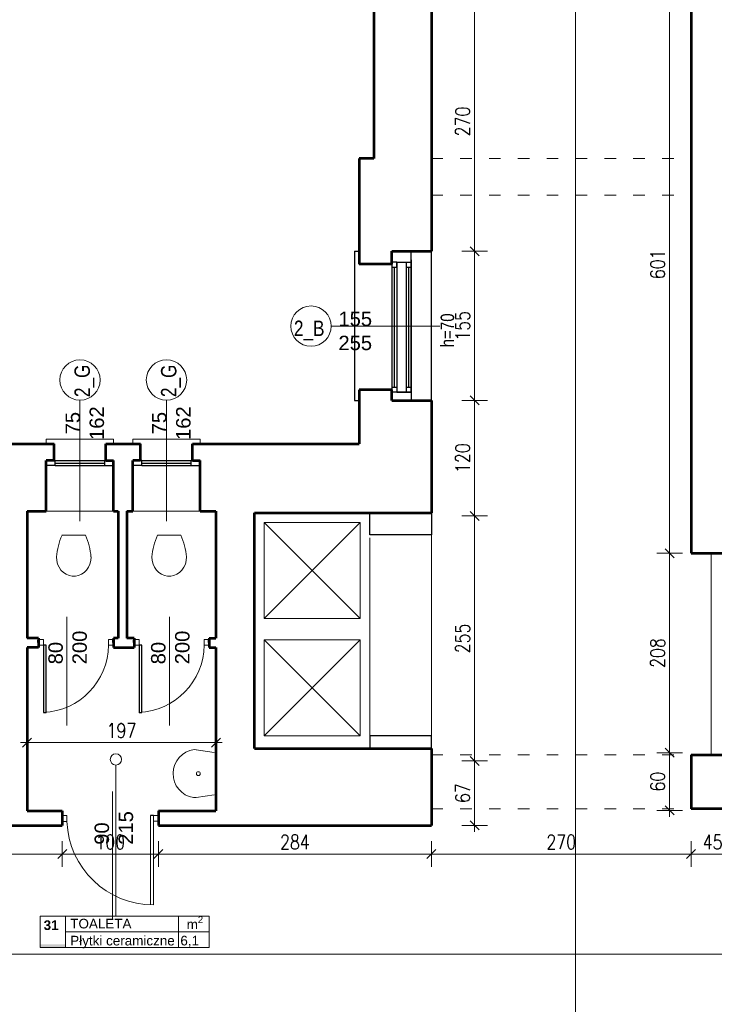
# Model space of a CAD drawing. Header units: millimetres. Extents: x 56977 to 67992, y 30187 to 42235.
# Tile 80 of 130: x 59255 to 59978, y 38817 to 39841. Entities that reach past the tile are written whole.
import ezdxf

# ---------------------------------------------------------------- set-up
doc = ezdxf.new("R2010")
doc.units = ezdxf.units.MM
doc.header["$MEASUREMENT"] = 0
doc.linetypes.add('ACAD_ISO03W100', pattern=[30, 12, -18])
doc.layers.get('0').update_dxf_attribs({"lineweight": 13})
doc.layers.get('DEFPOINTS').update_dxf_attribs({"lineweight": 13})
doc.layers.add('AI-OKNA', color=4, linetype='Continuous')
doc.layers.add('okna', color=8, linetype='Continuous')
for name, color, linetype, lineweight in [('AI-OPISY', 3, 'Continuous', 13), ('AI_MURY', 40, 'Continuous', 53), ('AI_WIDOK', 8, 'Continuous', 13), ('OPISY TABELKI', 30, 'Continuous', 13), ('Standard', 7, 'Continuous', 13), ('WODA', 7, 'Continuous', 13), ('wymiary', 8, 'Continuous', 13)]:
    doc.layers.add(name, color=color, linetype=linetype, lineweight=lineweight)
doc.styles.add('GENERATED_STYLE_2', font='txt.shx')
doc.styles.get("Standard").update_dxf_attribs({"font": 'txt.shx'})
doc.styles.add('Style-ROMANS', font='ROMANS.shx')
doc.styles.add('WYMIAROWY-08', font='ROMANS.shx', dxfattribs={"width": 0.8})
doc.dimstyles.new('DYBY', dxfattribs={"dimscale": 100, "dimtxt": 0.15, "dimasz": 0.05, "dimexe": 0.05, "dimexo": 0.1, "dimgap": 0.05, "dimtad": 1, "dimdec": 0, "dimdsep": 46, "dimlunit": 5, "dimtxsty": 'WYMIAROWY-08', "dimblk": 'M_STRZ', "dimcen": 0.1, "dimse1": 1, "dimse2": 1, "dimclrd": 7, "dimclre": 7, "dimclrt": 1, "dimadec": 0, "dimazin": 0, "dimtfac": 1, "dimtdec": 0, "dimtmove": 2, "dimatfit": 3, "dimldrblk": 'M_STRZ', "dimfxl": 0, "dimtolj": 1, "dimarcsym": 0})

# ---------------------------------------------------------------- blocks, each defined once
blk = doc.blocks.new('muszla04')
at = {"flags": 128}
for points in [[(17.9, 32.2), (17.9, 7.8)], [(40.7, 2), (44.4, 2.3), (48, 3.2), (51.3, 4.7), (54.3, 6.7), (56.8, 9.2), (58.7, 12), (60.1, 15.1), (60.8, 18.3), (60.8, 21.7), (60.1, 24.9), (58.7, 28), (56.8, 30.8), (54.3, 33.3), (51.3, 35.3), (48, 36.8), (44.4, 37.7), (40.7, 38)]]:
    blk.add_lwpolyline(points, dxfattribs=at)
for centre, start, end in [((45.8, -29.8), 94.3091, 114.2311), ((45.8, 69.8), 245.7689, 265.6909)]:
    blk.add_arc(centre, 67.9, start, end)
blk = doc.blocks.new('A$C062C27A1')
at = {"layer": 'WODA'}
for p, q in [((0, 0), (-2.8, 18.8)), ((44, 0), (46.8, 18.8))]:
    blk.add_line(p, q, dxfattribs=at)
at = {"layer": 'WODA', "flags": 128}
for points in [[(44, 0), (47.1, 20.7, 0.865936), (-3, 21.5)], [(-3, 21.5, 0.037015), (-2.8, 18.8)], [(24, 16.5, 1), (20, 16.5, 1), (24, 16.5)]]:
    blk.add_lwpolyline(points, format="xyb", dxfattribs=at)
at = {"layer": 'WODA'}
blk.add_circle((22, 16.5), 2, dxfattribs=at)
blk = doc.blocks.new('M_STRZ')
for p, q in [((0, 2.66), (0, 0)), ((-1.33, 0), (1.33, 0)), ((-0.94, -0.94), (0.94, 0.94)), ((0, 0), (0, -2.66))]:
    blk.add_line(p, q)
blk = doc.blocks.new('*U33')
at = {"layer": 'DEFPOINTS', "color": 0}
for p in [(59683.5, 39870.1), (59683.5, 39600.1), (59728.4, 39600.1)]:
    blk.add_point(p, dxfattribs=at)
at = {"layer": 'wymiary', "color": 7, "lineweight": -2}
blk.add_line((59728.4, 39865.1), (59728.4, 39605.1), dxfattribs=at)
at = {"layer": 'wymiary', "color": 7, "lineweight": -2, "xscale": 5, "yscale": 5, "zscale": 5}
for p, rotation in [((59728.4, 39870.1), 90), ((59728.4, 39600.1), 270)]:
    blk.add_blockref('M_STRZ', p, dxfattribs=dict(at, rotation=rotation))
at = {"layer": 'wymiary', "color": 1, "insert": (59715.9, 39735.1), "char_height": 15, "attachment_point": 5, "rotation": 90, "style": 'WYMIAROWY-08'}
blk.add_mtext('270', dxfattribs=at)
blk = doc.blocks.new('*D1566')
at = {"layer": 'DEFPOINTS'}
for p in [(59683.5, 39870.1), (59715.9, 39751.4), (59683.5, 39600.1), (59728.4, 39600.1)]:
    blk.add_point(p, dxfattribs=at)
at = {"layer": 'wymiary', "color": 7}
blk.add_blockref('*U33', (0, 0), dxfattribs=at)
blk = doc.blocks.new('*U34')
at = {"layer": 'DEFPOINTS', "color": 0}
for p in [(59683.5, 39600.1), (59683.5, 39445.1), (59728.4, 39445.1)]:
    blk.add_point(p, dxfattribs=at)
at = {"layer": 'wymiary', "color": 7, "lineweight": -2}
blk.add_line((59728.4, 39595.1), (59728.4, 39450.1), dxfattribs=at)
at = {"layer": 'wymiary', "color": 7, "lineweight": -2, "xscale": 5, "yscale": 5, "zscale": 5}
for p, rotation in [((59728.4, 39600.1), 90), ((59728.4, 39445.1), 270)]:
    blk.add_blockref('M_STRZ', p, dxfattribs=dict(at, rotation=rotation))
at = {"layer": 'wymiary', "color": 1, "insert": (59715.9, 39522.6), "char_height": 15, "attachment_point": 5, "rotation": 90, "style": 'WYMIAROWY-08'}
blk.add_mtext('155', dxfattribs=at)
blk = doc.blocks.new('*D1567')
at = {"layer": 'DEFPOINTS'}
for p in [(59683.5, 39600.1), (59715.9, 39538), (59683.5, 39445.1), (59728.4, 39445.1)]:
    blk.add_point(p, dxfattribs=at)
at = {"layer": 'wymiary', "color": 7}
blk.add_blockref('*U34', (0, 0), dxfattribs=at)
blk = doc.blocks.new('*U35')
at = {"layer": 'DEFPOINTS', "color": 0}
for p in [(59683.5, 39445.1), (59683.5, 39324.9), (59728.4, 39324.9)]:
    blk.add_point(p, dxfattribs=at)
at = {"layer": 'wymiary', "color": 7, "lineweight": -2}
blk.add_line((59728.4, 39440.1), (59728.4, 39329.9), dxfattribs=at)
at = {"layer": 'wymiary', "color": 7, "lineweight": -2, "xscale": 5, "yscale": 5, "zscale": 5}
for p, rotation in [((59728.4, 39445.1), 90), ((59728.4, 39324.9), 270)]:
    blk.add_blockref('M_STRZ', p, dxfattribs=dict(at, rotation=rotation))
at = {"layer": 'wymiary', "color": 1, "insert": (59715.9, 39385), "char_height": 15, "attachment_point": 5, "rotation": 90, "style": 'WYMIAROWY-08'}
blk.add_mtext('120', dxfattribs=at)
blk = doc.blocks.new('*D1568')
at = {"layer": 'DEFPOINTS'}
for p in [(59683.5, 39445.1), (59715.9, 39400.4), (59683.5, 39324.9), (59728.4, 39324.9)]:
    blk.add_point(p, dxfattribs=at)
at = {"layer": 'wymiary', "color": 7}
blk.add_blockref('*U35', (0, 0), dxfattribs=at)
blk = doc.blocks.new('*U36')
at = {"layer": 'DEFPOINTS', "color": 0}
for p in [(59683.5, 39324.9), (59683.5, 39070.1), (59728.4, 39070.1)]:
    blk.add_point(p, dxfattribs=at)
at = {"layer": 'wymiary', "color": 7, "lineweight": -2}
blk.add_line((59728.4, 39319.9), (59728.4, 39075.1), dxfattribs=at)
at = {"layer": 'wymiary', "color": 7, "lineweight": -2, "xscale": 5, "yscale": 5, "zscale": 5}
for p, rotation in [((59728.4, 39324.9), 90), ((59728.4, 39070.1), 270)]:
    blk.add_blockref('M_STRZ', p, dxfattribs=dict(at, rotation=rotation))
at = {"layer": 'wymiary', "color": 1, "insert": (59715.9, 39197.5), "char_height": 15, "attachment_point": 5, "rotation": 90, "style": 'WYMIAROWY-08'}
blk.add_mtext('255', dxfattribs=at)
blk = doc.blocks.new('*D1569')
at = {"layer": 'DEFPOINTS'}
for p in [(59683.5, 39324.9), (59715.9, 39213.8), (59683.5, 39070.1), (59728.4, 39070.1)]:
    blk.add_point(p, dxfattribs=at)
at = {"layer": 'wymiary', "color": 7}
blk.add_blockref('*U36', (0, 0), dxfattribs=at)
blk = doc.blocks.new('*U37')
at = {"layer": 'DEFPOINTS', "color": 0}
for p in [(59683.5, 39070.1), (59683.5, 39003.1), (59728.4, 39003.1)]:
    blk.add_point(p, dxfattribs=at)
at = {"layer": 'wymiary', "color": 7, "lineweight": -2}
blk.add_line((59728.4, 39065.1), (59728.4, 39008.1), dxfattribs=at)
at = {"layer": 'wymiary', "color": 7, "lineweight": -2, "xscale": 5, "yscale": 5, "zscale": 5}
for p, rotation in [((59728.4, 39070.1), 90), ((59728.4, 39003.1), 270)]:
    blk.add_blockref('M_STRZ', p, dxfattribs=dict(at, rotation=rotation))
at = {"layer": 'wymiary', "color": 1, "insert": (59715.9, 39036.6), "char_height": 15, "attachment_point": 5, "rotation": 90, "style": 'WYMIAROWY-08'}
blk.add_mtext('67', dxfattribs=at)
blk = doc.blocks.new('*D1570')
at = {"layer": 'DEFPOINTS'}
for p in [(59683.5, 39070.1), (59715.9, 39046.9), (59683.5, 39003.1), (59728.4, 39003.1)]:
    blk.add_point(p, dxfattribs=at)
at = {"layer": 'wymiary', "color": 7}
blk.add_blockref('*U37', (0, 0), dxfattribs=at)
blk = doc.blocks.new('*U80')
at = {"layer": 'DEFPOINTS', "color": 0}
for p in [(66309.5, 38869.1), (58601.5, 38743.1), (66309.5, 38743.1)]:
    blk.add_point(p, dxfattribs=at)
at = {"layer": 'wymiary', "color": 7, "lineweight": -2}
blk.add_line((58606.5, 38869.1), (66304.5, 38869.1), dxfattribs=at)
at = {"layer": 'wymiary', "color": 7, "lineweight": -2, "xscale": 5, "yscale": 5, "zscale": 5, "rotation": 180}
blk.add_blockref('M_STRZ', (58601.5, 38869.1), dxfattribs=at)
at = {"layer": 'wymiary', "color": 7, "lineweight": -2, "xscale": 5, "yscale": 5, "zscale": 5}
blk.add_blockref('M_STRZ', (66309.5, 38869.1), dxfattribs=at)
at = {"layer": 'wymiary', "color": 1, "insert": (62455.5, 38881.6), "char_height": 15, "attachment_point": 5, "style": 'WYMIAROWY-08'}
blk.add_mtext('7708', dxfattribs=at)
blk = doc.blocks.new('*D1613')
at = {"layer": 'DEFPOINTS'}
for p in [(62433.5, 38881.6), (66309.5, 38869.1), (58601.5, 38743.1), (66309.5, 38743.1)]:
    blk.add_point(p, dxfattribs=at)
at = {"layer": 'wymiary', "color": 7}
blk.add_blockref('*U80', (0, 0), dxfattribs=at)
blk = doc.blocks.new('*U198')
at = {"layer": 'DEFPOINTS', "color": 0}
for p in [(59683.5, 39003.1), (59953.5, 39003.1), (59953.5, 38973.2)]:
    blk.add_point(p, dxfattribs=at)
at = {"layer": 'wymiary', "color": 7, "lineweight": -2}
blk.add_line((59688.5, 38973.2), (59948.5, 38973.2), dxfattribs=at)
at = {"layer": 'wymiary', "color": 7, "lineweight": -2, "xscale": 5, "yscale": 5, "zscale": 5, "rotation": 180}
blk.add_blockref('M_STRZ', (59683.5, 38973.2), dxfattribs=at)
at = {"layer": 'wymiary', "color": 7, "lineweight": -2, "xscale": 5, "yscale": 5, "zscale": 5}
blk.add_blockref('M_STRZ', (59953.5, 38973.2), dxfattribs=at)
at = {"layer": 'wymiary', "color": 1, "insert": (59818.5, 38985.7), "char_height": 15, "attachment_point": 5, "style": 'WYMIAROWY-08'}
blk.add_mtext('270', dxfattribs=at)
blk = doc.blocks.new('*D1731')
at = {"layer": 'DEFPOINTS'}
for p in [(59683.5, 39003.1), (59953.5, 39003.1), (59953.5, 38973.2), (59802.2, 38960.7)]:
    blk.add_point(p, dxfattribs=at)
at = {"layer": 'wymiary', "color": 7}
blk.add_blockref('*U198', (0, 0), dxfattribs=at)
blk = doc.blocks.new('*U201')
at = {"layer": 'DEFPOINTS', "color": 0}
for p in [(59940.5, 39078.6), (59931.3, 39018.6), (59940.5, 39018.6)]:
    blk.add_point(p, dxfattribs=at)
at = {"layer": 'wymiary', "color": 7, "lineweight": -2}
blk.add_line((59931.3, 39073.6), (59931.3, 39023.6), dxfattribs=at)
at = {"layer": 'wymiary', "color": 7, "lineweight": -2, "xscale": 5, "yscale": 5, "zscale": 5}
for p, rotation in [((59931.3, 39078.6), 90), ((59931.3, 39018.6), 270)]:
    blk.add_blockref('M_STRZ', p, dxfattribs=dict(at, rotation=rotation))
at = {"layer": 'wymiary', "color": 1, "insert": (59918.8, 39048.6), "char_height": 15, "attachment_point": 5, "rotation": 90, "style": 'WYMIAROWY-08'}
blk.add_mtext('60', dxfattribs=at)
blk = doc.blocks.new('*D1734')
at = {"layer": 'DEFPOINTS'}
for p in [(59940.5, 39078.6), (59943.8, 39058.9), (59931.3, 39018.6), (59940.5, 39018.6)]:
    blk.add_point(p, dxfattribs=at)
at = {"layer": 'wymiary', "color": 7}
blk.add_blockref('*U201', (0, 0), dxfattribs=at)
blk = doc.blocks.new('*U202')
at = {"layer": 'DEFPOINTS', "color": 0}
for p in [(59913, 39286.1), (59913, 39078.6), (59931.3, 39078.6)]:
    blk.add_point(p, dxfattribs=at)
at = {"layer": 'wymiary', "color": 7, "lineweight": -2}
blk.add_line((59931.3, 39281.1), (59931.3, 39083.6), dxfattribs=at)
at = {"layer": 'wymiary', "color": 7, "lineweight": -2, "xscale": 5, "yscale": 5, "zscale": 5}
for p, rotation in [((59931.3, 39286.1), 90), ((59931.3, 39078.6), 270)]:
    blk.add_blockref('M_STRZ', p, dxfattribs=dict(at, rotation=rotation))
at = {"layer": 'wymiary', "color": 1, "insert": (59918.8, 39182.3), "char_height": 15, "attachment_point": 5, "rotation": 90, "style": 'WYMIAROWY-08'}
blk.add_mtext('208', dxfattribs=at)
blk = doc.blocks.new('*D1735')
at = {"layer": 'DEFPOINTS'}
for p in [(59913, 39286.1), (59918.8, 39198.7), (59913, 39078.6), (59931.3, 39078.6)]:
    blk.add_point(p, dxfattribs=at)
at = {"layer": 'wymiary', "color": 7}
blk.add_blockref('*U202', (0, 0), dxfattribs=at)
blk = doc.blocks.new('*U203')
at = {"layer": 'DEFPOINTS', "color": 0}
for p in [(59913, 39887.1), (59913, 39286.1), (59931.3, 39286.1)]:
    blk.add_point(p, dxfattribs=at)
at = {"layer": 'wymiary', "color": 7, "lineweight": -2}
blk.add_line((59931.3, 39882.1), (59931.3, 39291.1), dxfattribs=at)
at = {"layer": 'wymiary', "color": 7, "lineweight": -2, "xscale": 5, "yscale": 5, "zscale": 5}
for p, rotation in [((59931.3, 39887.1), 90), ((59931.3, 39286.1), 270)]:
    blk.add_blockref('M_STRZ', p, dxfattribs=dict(at, rotation=rotation))
at = {"layer": 'wymiary', "color": 1, "insert": (59918.8, 39586.6), "char_height": 15, "attachment_point": 5, "rotation": 90, "style": 'WYMIAROWY-08'}
blk.add_mtext('601', dxfattribs=at)
blk = doc.blocks.new('*D1736')
at = {"layer": 'DEFPOINTS'}
for p in [(59913, 39887.1), (59918.8, 39602.6), (59913, 39286.1), (59931.3, 39286.1)]:
    blk.add_point(p, dxfattribs=at)
at = {"layer": 'wymiary', "color": 7}
blk.add_blockref('*U203', (0, 0), dxfattribs=at)
blk = doc.blocks.new('*U229')
at = {"layer": 'DEFPOINTS', "color": 0}
for p in [(59399.5, 39003.1), (59683.5, 39003.1), (59683.5, 38973.2)]:
    blk.add_point(p, dxfattribs=at)
at = {"layer": 'wymiary', "color": 7, "lineweight": -2}
blk.add_line((59404.5, 38973.2), (59678.5, 38973.2), dxfattribs=at)
at = {"layer": 'wymiary', "color": 7, "lineweight": -2, "xscale": 5, "yscale": 5, "zscale": 5, "rotation": 180}
blk.add_blockref('M_STRZ', (59399.5, 38973.2), dxfattribs=at)
at = {"layer": 'wymiary', "color": 7, "lineweight": -2, "xscale": 5, "yscale": 5, "zscale": 5}
blk.add_blockref('M_STRZ', (59683.5, 38973.2), dxfattribs=at)
at = {"layer": 'wymiary', "color": 1, "insert": (59541.5, 38985.7), "char_height": 15, "attachment_point": 5, "style": 'WYMIAROWY-08'}
blk.add_mtext('284', dxfattribs=at)
blk = doc.blocks.new('*D1762')
at = {"layer": 'DEFPOINTS'}
for p in [(59399.5, 39003.1), (59683.5, 39003.1), (59683.5, 38973.2), (59525.2, 38960.7)]:
    blk.add_point(p, dxfattribs=at)
at = {"layer": 'wymiary', "color": 7}
blk.add_blockref('*U229', (0, 0), dxfattribs=at)
blk = doc.blocks.new('*U230')
at = {"layer": 'DEFPOINTS', "color": 0}
for p in [(59299.5, 39003.1), (59399.5, 39003.1), (59399.5, 38973.2)]:
    blk.add_point(p, dxfattribs=at)
at = {"layer": 'wymiary', "color": 7, "lineweight": -2}
blk.add_line((59304.5, 38973.2), (59394.5, 38973.2), dxfattribs=at)
at = {"layer": 'wymiary', "color": 7, "lineweight": -2, "xscale": 5, "yscale": 5, "zscale": 5, "rotation": 180}
blk.add_blockref('M_STRZ', (59299.5, 38973.2), dxfattribs=at)
at = {"layer": 'wymiary', "color": 7, "lineweight": -2, "xscale": 5, "yscale": 5, "zscale": 5}
blk.add_blockref('M_STRZ', (59399.5, 38973.2), dxfattribs=at)
at = {"layer": 'wymiary', "color": 1, "insert": (59349.5, 38985.7), "char_height": 15, "attachment_point": 5, "style": 'WYMIAROWY-08'}
blk.add_mtext('100', dxfattribs=at)
blk = doc.blocks.new('*D1763')
at = {"layer": 'DEFPOINTS'}
for p in [(59299.5, 39003.1), (59399.5, 39003.1), (59399.5, 38973.2), (59334.1, 38960.7)]:
    blk.add_point(p, dxfattribs=at)
at = {"layer": 'wymiary', "color": 7}
blk.add_blockref('*U230', (0, 0), dxfattribs=at)
blk = doc.blocks.new('*U231')
at = {"layer": 'DEFPOINTS', "color": 0}
for p in [(58854.5, 39003.1), (59299.5, 39003.1), (59299.5, 38973.2)]:
    blk.add_point(p, dxfattribs=at)
at = {"layer": 'wymiary', "color": 7, "lineweight": -2}
blk.add_line((58859.5, 38973.2), (59294.5, 38973.2), dxfattribs=at)
at = {"layer": 'wymiary', "color": 7, "lineweight": -2, "xscale": 5, "yscale": 5, "zscale": 5, "rotation": 180}
blk.add_blockref('M_STRZ', (58854.5, 38973.2), dxfattribs=at)
at = {"layer": 'wymiary', "color": 7, "lineweight": -2, "xscale": 5, "yscale": 5, "zscale": 5}
blk.add_blockref('M_STRZ', (59299.5, 38973.2), dxfattribs=at)
at = {"layer": 'wymiary', "color": 1, "insert": (59077, 38985.7), "char_height": 15, "attachment_point": 5, "style": 'WYMIAROWY-08'}
blk.add_mtext('445', dxfattribs=at)
blk = doc.blocks.new('*D1764')
at = {"layer": 'DEFPOINTS'}
for p in [(58854.5, 39003.1), (59299.5, 39003.1), (59299.5, 38973.2), (59060.7, 38960.7)]:
    blk.add_point(p, dxfattribs=at)
at = {"layer": 'wymiary', "color": 7}
blk.add_blockref('*U231', (0, 0), dxfattribs=at)
blk = doc.blocks.new('*U742')
at = {"layer": 'DEFPOINTS', "color": 0}
for p in [(59953.5, 39003.1), (59998.5, 39003.1), (59998.5, 38973.2)]:
    blk.add_point(p, dxfattribs=at)
at = {"layer": 'wymiary', "color": 7, "lineweight": -2}
blk.add_line((59958.5, 38973.2), (59993.5, 38973.2), dxfattribs=at)
at = {"layer": 'wymiary', "color": 7, "lineweight": -2, "xscale": 5, "yscale": 5, "zscale": 5, "rotation": 180}
blk.add_blockref('M_STRZ', (59953.5, 38973.2), dxfattribs=at)
at = {"layer": 'wymiary', "color": 7, "lineweight": -2, "xscale": 5, "yscale": 5, "zscale": 5}
blk.add_blockref('M_STRZ', (59998.5, 38973.2), dxfattribs=at)
at = {"layer": 'wymiary', "color": 1, "insert": (59976, 38985.7), "char_height": 15, "attachment_point": 5, "style": 'WYMIAROWY-08'}
blk.add_mtext('45', dxfattribs=at)
blk = doc.blocks.new('*D2275')
at = {"layer": 'DEFPOINTS'}
for p in [(59953.5, 39003.1), (59998.5, 39003.1), (59998.5, 38973.2), (59965.4, 38960.7)]:
    blk.add_point(p, dxfattribs=at)
at = {"layer": 'wymiary', "color": 7}
blk.add_blockref('*U742', (0, 0), dxfattribs=at)
blk = doc.blocks.new('*U776')
at = {"layer": 'DEFPOINTS', "color": 0}
for p in [(59459.4, 39195), (59262.9, 39173.1), (59459.4, 39089.2)]:
    blk.add_point(p, dxfattribs=at)
at = {"layer": 'wymiary', "color": 7, "lineweight": -2}
blk.add_line((59267.9, 39089.2), (59454.4, 39089.2), dxfattribs=at)
at = {"layer": 'wymiary', "color": 7, "lineweight": -2, "xscale": 5, "yscale": 5, "zscale": 5, "rotation": 180}
blk.add_blockref('M_STRZ', (59262.9, 39089.2), dxfattribs=at)
at = {"layer": 'wymiary', "color": 7, "lineweight": -2, "xscale": 5, "yscale": 5, "zscale": 5}
blk.add_blockref('M_STRZ', (59459.4, 39089.2), dxfattribs=at)
at = {"layer": 'wymiary', "color": 1, "insert": (59361.1, 39101.7), "char_height": 15, "attachment_point": 5, "style": 'WYMIAROWY-08'}
blk.add_mtext('197', dxfattribs=at)
blk = doc.blocks.new('*D2309')
at = {"layer": 'DEFPOINTS'}
for p in [(59459.4, 39195), (59262.9, 39173.1), (59459.4, 39089.2), (59345.7, 39076.7)]:
    blk.add_point(p, dxfattribs=at)
at = {"layer": 'wymiary', "color": 7}
blk.add_blockref('*U776', (0, 0), dxfattribs=at)
blk = doc.blocks.new('*U989')
at = {"layer": 'DEFPOINTS', "color": 0}
for p in [(59833.3, 40135.1), (59953.5, 40135.1), (59953.5, 31744.1)]:
    blk.add_point(p, dxfattribs=at)
at = {"layer": 'wymiary', "color": 7, "lineweight": -2}
blk.add_line((59833.3, 31749.1), (59833.3, 40130.1), dxfattribs=at)
at = {"layer": 'wymiary', "color": 7, "lineweight": -2, "xscale": 5, "yscale": 5, "zscale": 5}
for p, rotation in [((59833.3, 40135.1), 90), ((59833.3, 31744.1), 270)]:
    blk.add_blockref('M_STRZ', p, dxfattribs=dict(at, rotation=rotation))
at = {"layer": 'wymiary', "color": 1, "insert": (59820.8, 35939.6), "char_height": 15, "attachment_point": 5, "rotation": 90, "style": 'WYMIAROWY-08'}
blk.add_mtext('8391', dxfattribs=at)
blk = doc.blocks.new('*D2522')
at = {"layer": 'DEFPOINTS'}
for p in [(59833.3, 40135.1), (59953.5, 40135.1), (59845.8, 35917.5), (59953.5, 31744.1)]:
    blk.add_point(p, dxfattribs=at)
at = {"layer": 'wymiary', "color": 7}
blk.add_blockref('*U989', (0, 0), dxfattribs=at)

msp = doc.modelspace()

# ---------------------------------------------------------------- hatches: boundary and pattern name
at = {"layer": 'OPISY TABELKI', "extrusion": (0, 0, -1)}
msp.add_hatch(color=256, dxfattribs=at).paths.add_polyline_path([(-59302.9, 38876.2), (-59302.9, 38879.2), (-59276.5, 38879.2), (-59276.5, 38876.2)], flags=16)

# ---------------------------------------------------------------- linework, layer by layer
at = {"layer": 'AI-OKNA'}
for p, q in [((59662.4, 39453.7), (59662.4, 39600.1)), ((59662.4, 39591.2), (59662.4, 39445.1)), ((59647.4, 39588.7), (59642.4, 39588.7)), ((59642.4, 39586.6), (59642.4, 39451.6)), ((59642.4, 39583.7), (59647.4, 39583.7)), ((59644.9, 39583.7), (59644.9, 39458.7)), ((59647.4, 39588.7), (59647.4, 39453.7)), ((59647.4, 39583.7), (59647.4, 39588.7)), ((59647.4, 39588.7), (59662.4, 39588.7)), ((59657.4, 39588.7), (59657.4, 39453.7)), ((59657.4, 39588.7), (59657.4, 39583.7)), ((59657.4, 39583.7), (59662.4, 39583.7)), ((59659.9, 39458.7), (59659.9, 39583.7)), ((59662.4, 39453.7), (59662.4, 39588.7)), ((59642.4, 39458.7), (59647.4, 39458.7)), ((59647.4, 39458.7), (59647.4, 39453.7)), ((59657.4, 39458.7), (59662.4, 39458.7)), ((59662.4, 39453.7), (59642.4, 39453.7)), ((59647.4, 39453.7), (59662.4, 39453.7)), ((59292.2, 39377.4), (59283, 39377.4)), ((59292.2, 39382.4), (59291, 39382.4)), ((59292.2, 39382.4), (59343.7, 39382.4)), ((59292.2, 39377.4), (59292.2, 39382.4)), ((59292.2, 39379.9), (59343.7, 39379.9)), ((59292.2, 39377.4), (59343.7, 39377.4)), ((59343.7, 39377.4), (59343.7, 39382.4)), ((59343.7, 39382.4), (59345, 39382.4)), ((59343.7, 39377.4), (59353, 39377.4)), ((59382.2, 39377.4), (59373, 39377.4)), ((59382.2, 39382.4), (59381, 39382.4)), ((59382.2, 39382.4), (59433.7, 39382.4)), ((59382.2, 39377.4), (59382.2, 39382.4)), ((59382.2, 39379.9), (59433.7, 39379.9)), ((59382.2, 39377.4), (59433.7, 39377.4)), ((59433.7, 39377.4), (59433.7, 39382.4)), ((59433.7, 39382.4), (59435, 39382.4)), ((59433.7, 39377.4), (59443, 39377.4)), ((59619.4, 39305.3), (59619.4, 39328.1)), ((59683.5, 39328.1), (59683.5, 39305.3)), ((59683.5, 39305.3), (59619.4, 39305.3)), ((59279.9, 39190.4), (59279.9, 39120.4)), ((59282.9, 39190.4), (59279.9, 39190.4)), ((59282.9, 39120.4), (59282.9, 39190.4)), ((59379.4, 39190.4), (59379.4, 39120.4)), ((59382.4, 39190.4), (59379.4, 39190.4)), ((59382.4, 39120.4), (59382.4, 39190.4)), ((59279.9, 39120.4), (59282.9, 39120.4)), ((59379.4, 39120.4), (59382.4, 39120.4)), ((59683.5, 39096.1), (59619.4, 39096.1)), ((59619.4, 39096.1), (59619.4, 39083.1)), ((59683.5, 39083.1), (59683.5, 39096.1)), ((59394.5, 39013.4), (59391.5, 39013.4))]:
    msp.add_line(p, q, dxfattribs=at)
at = {"layer": 'AI-OKNA', "linetype": 'ByBlock', "lineweight": 13}
for p, q in [((59279.9, 39196.4), (59274.9, 39196.4)), ((59274.9, 39190.4), (59279.9, 39190.4)), ((59279.9, 39190.4), (59279.9, 39196.4)), ((59347.8, 39190.4), (59347.8, 39196.4)), ((59347.8, 39196.4), (59352.8, 39196.4)), ((59352.8, 39190.4), (59347.8, 39190.4)), ((59379.4, 39196.4), (59374.4, 39196.4)), ((59374.4, 39190.4), (59379.4, 39190.4)), ((59379.4, 39190.4), (59379.4, 39196.4)), ((59447.3, 39190.4), (59447.3, 39196.4)), ((59447.3, 39196.4), (59452.3, 39196.4)), ((59452.3, 39190.4), (59447.3, 39190.4)), ((59299.5, 39013.2), (59304.5, 39013.2)), ((59304.5, 39007.2), (59299.5, 39007.2)), ((59304.5, 39013.2), (59304.5, 39007.2)), ((59391.5, 39013.4), (59391.5, 38920.3)), ((59399.5, 39013.4), (59394.5, 39013.4)), ((59394.5, 39013.4), (59394.5, 38920.3)), ((59399.5, 39007.4), (59394.5, 39007.4))]:
    msp.add_line(p, q, dxfattribs=at)
for centre, radius, start, end in [((59276.4, 39191.7), 71.4, 272.8608, 358.9317), ((59375.8, 39191.7), 71.4, 272.8608, 358.9317), ((59394.5, 39010.4), 90.1, 182.0389, 270)]:
    msp.add_arc(centre, radius, start, end, dxfattribs=at)
at = {"layer": 'AI-OKNA'}
msp.add_point((59662.4, 39588.7), dxfattribs=at)
at = {"layer": 'AI-OPISY'}
for p, q in [((59579.3, 39522.3), (59692.3, 39522.3)), ((59318, 39445.3), (59318, 39319.6)), ((59408, 39445.3), (59408, 39319.6))]:
    msp.add_line(p, q, dxfattribs=at)
at = {"layer": 'AI-OPISY', "linetype": 'ByBlock', "lineweight": 13}
for p, q in [((59304.3, 39106.8), (59304.3, 39219.9)), ((59411.1, 39106.8), (59411.1, 39219.9)), ((59351.8, 39038.3), (59351.8, 38904.8))]:
    msp.add_line(p, q, dxfattribs=at)
at = {"layer": 'AI-OPISY'}
for centre in [(59558.3, 39522.3), (59318, 39466.3), (59408, 39466.3)]:
    msp.add_circle(centre, 21, dxfattribs=at)
at = {"layer": 'AI_MURY', "linetype": 'ByBlock', "lineweight": 53}
for p, q in [((59953.5, 40022.1), (59953.5, 39286.1)), ((59262.9, 39329.9), (59262.9, 39197.9)), ((59262.9, 39329.9), (59283, 39329.9)), ((59353, 39329.9), (59357.8, 39329.9)), ((59357.8, 39329.9), (59357.8, 39197.9)), ((59366.8, 39329.9), (59373, 39329.9)), ((59366.8, 39329.9), (59366.8, 39197.9)), ((59443, 39329.9), (59459.4, 39329.9)), ((59459.4, 39329.9), (59459.4, 39197.9)), ((59274.9, 39197.9), (59262.9, 39197.9)), ((59274.9, 39197.9), (59274.9, 39188.1)), ((59274.9, 39197.9), (59274.9, 39188.1)), ((59357.8, 39197.9), (59352.8, 39197.9)), ((59352.8, 39197.9), (59352.8, 39188.1)), ((59352.8, 39197.9), (59352.8, 39188.1)), ((59374.4, 39197.9), (59366.8, 39197.9)), ((59374.4, 39197.9), (59374.4, 39188.1)), ((59452.3, 39197.9), (59452.3, 39188.1)), ((59452.3, 39197.9), (59459.4, 39197.9)), ((59262.9, 39188.1), (59262.9, 39018.1)), ((59274.9, 39188.1), (59262.9, 39188.1)), ((59352.8, 39188.1), (59357.8, 39188.1)), ((59357.8, 39188.1), (59374.4, 39188.1)), ((59452.3, 39188.1), (59459.4, 39188.1)), ((59459.4, 39188.1), (59459.4, 39018.1)), ((59953.5, 39076.6), (59998.5, 39076.6)), ((59953.5, 39076.6), (59953.5, 39020.1)), ((59262.9, 39018.1), (59299.5, 39018.1)), ((59399.5, 39018.1), (59459.4, 39018.1)), ((59399.5, 39018.1), (59399.5, 39003.1)), ((59998.5, 39020.1), (59953.5, 39020.1)), ((58854.5, 39003.1), (59299.5, 39003.1)), ((59399.5, 39003.1), (59683.5, 39003.1))]:
    msp.add_line(p, q, dxfattribs=at)
at = {"layer": 'AI_MURY'}
for p, q in [((59623.5, 39881.2), (59623.5, 39696.6)), ((59683.5, 39870.1), (59683.5, 39600.1)), ((59608.5, 39696.6), (59608.5, 39586.6)), ((59623.5, 39696.6), (59608.5, 39696.6)), ((59642.4, 39600.1), (59683.5, 39600.1)), ((59642.4, 39586.6), (59642.4, 39600.1)), ((59642.4, 39586.6), (59608.5, 39586.6)), ((59608.5, 39456.2), (59608.5, 39399.9)), ((59642.4, 39456.2), (59608.5, 39456.2)), ((59642.4, 39445.1), (59642.4, 39456.2)), ((59642.4, 39445.1), (59683.5, 39445.1)), ((59683.5, 39445.1), (59683.5, 39328.1)), ((59231.7, 39399.9), (59291, 39399.9)), ((59291, 39382.4), (59291, 39399.9)), ((59345, 39382.4), (59345, 39399.9)), ((59345, 39399.9), (59381, 39399.9)), ((59381, 39382.4), (59381, 39399.9)), ((59435, 39399.9), (59608.5, 39399.9)), ((59435, 39382.4), (59435, 39399.9)), ((59291, 39382.4), (59283, 39382.4)), ((59283, 39329.9), (59283, 39382.4)), ((59345, 39382.4), (59353, 39382.4)), ((59353, 39329.9), (59353, 39382.4)), ((59381, 39382.4), (59373, 39382.4)), ((59373, 39329.9), (59373, 39382.4)), ((59435, 39382.4), (59443, 39382.4)), ((59443, 39329.9), (59443, 39382.4)), ((59499.4, 39328.1), (59683.5, 39328.1)), ((59499.4, 39083.1), (59499.4, 39328.1)), ((59953.5, 39286.1), (60003.5, 39286.1)), ((59499.4, 39083.1), (59683.5, 39083.1)), ((59683.5, 39083.1), (59683.5, 39003.1)), ((59299.5, 39018.1), (59299.5, 39003.1)), ((58854.5, 39003.1), (59299.5, 39003.1)), ((59399.5, 39003.1), (59683.5, 39003.1)), ((59399.5, 39003.1), (59683.5, 39003.1))]:
    msp.add_line(p, q, dxfattribs=at)
at = {"layer": 'AI_WIDOK', "color": 251, "linetype": 'ACAD_ISO03W100'}
for p, q in [((59683.5, 39696.6), (59953.5, 39696.6)), ((59683.5, 39658.6), (59953.5, 39658.6)), ((59683.5, 39076.6), (59953.5, 39076.6)), ((59683.5, 39020.1), (59953.5, 39020.1))]:
    msp.add_line(p, q, dxfattribs=at)
at = {"layer": 'AI_WIDOK'}
for p, q in [((59283, 39399.9), (59283, 39404.9)), ((59283, 39404.9), (59353, 39404.9)), ((59353, 39404.9), (59353, 39399.9)), ((59373, 39399.9), (59373, 39404.9)), ((59373, 39404.9), (59443, 39404.9)), ((59443, 39404.9), (59443, 39399.9)), ((59283, 39329.9), (59353, 39329.9)), ((59373, 39329.9), (59443, 39329.9)), ((59609.4, 39318.1), (59509.4, 39318.1)), ((59509.4, 39318.1), (59509.4, 39218.1)), ((59609.4, 39218.1), (59509.4, 39318.1)), ((59509.4, 39218.1), (59609.4, 39318.1)), ((59609.4, 39318.1), (59609.4, 39218.1)), ((59683.5, 39096.1), (59683.5, 39315.1)), ((59619.4, 39302.1), (59619.4, 39222.1)), ((59619.4, 39222.1), (59619.4, 39163.1)), ((59609.4, 39218.1), (59509.4, 39218.1)), ((59509.4, 39196.1), (59509.4, 39096.1)), ((59609.4, 39196.1), (59509.4, 39196.1)), ((59509.4, 39196.1), (59609.4, 39096.1)), ((59509.4, 39096.1), (59609.4, 39196.1)), ((59609.4, 39096.1), (59609.4, 39196.1)), ((59619.4, 39083.1), (59619.4, 39163.1)), ((59509.4, 39096.1), (59609.4, 39096.1))]:
    msp.add_line(p, q, dxfattribs=at)
at = {"layer": 'AI_WIDOK', "ltscale": 0.5}
msp.add_line((59974.3, 39286.1), (59974.3, 39076.6), dxfattribs=at)
at = {"layer": 'okna'}
for p, q in [((59603.5, 39600.1), (59603.5, 39445.1)), ((59603.5, 39600.1), (59608.5, 39600.1)), ((59683.5, 39445.1), (59683.5, 39600.1)), ((59683.5, 39445.1), (59683.5, 39590.1)), ((59603.5, 39445.1), (59608.5, 39445.1))]:
    msp.add_line(p, q, dxfattribs=at)
at = {"layer": 'OPISY TABELKI'}
for p, q in [((59355.3, 38908.5), (59355.3, 39065.8)), ((59276.5, 38908.5), (59452.2, 38908.5)), ((59276.5, 38908.5), (59276.5, 38876.2)), ((59302.9, 38908.5), (59302.9, 38876.2)), ((59420.4, 38908.5), (59420.4, 38876.2)), ((59452.2, 38908.5), (59452.2, 38876.2)), ((59302.9, 38892.3), (59452.2, 38892.3)), ((59276.5, 38876.2), (59452.2, 38876.2))]:
    msp.add_line(p, q, dxfattribs=at)
msp.add_circle((59355.3, 39071.6), 5.83, dxfattribs=at)
at = {"layer": 'Standard', "color": 7, "linetype": 'ByBlock', "lineweight": 53}
for p, q in [((59274.9, 39193.1), (59274.9, 39195.6)), ((59352.8, 39193.1), (59352.8, 39195.6)), ((59374.4, 39193.1), (59374.4, 39195.6)), ((59452.3, 39193.1), (59452.3, 39195.6))]:
    msp.add_line(p, q, dxfattribs=at)

# ---------------------------------------------------------------- block references
at = {"layer": 'AI_WIDOK', "yscale": -1, "rotation": 270}
msp.add_blockref('muszla04', (59331.5, 39322.9), dxfattribs=at)
at = {"layer": 'AI_WIDOK'}
for name, p, rotation in [('muszla04', (59390.8, 39322.9), 270), ('A$C062C27A1', (59457.6, 39034.9), 90)]:
    msp.add_blockref(name, p, dxfattribs=dict(at, rotation=rotation))

# ---------------------------------------------------------------- texts
at = {"layer": 'AI-OPISY', "insert": (59707.3, 39500.3), "char_height": 14, "attachment_point": 7, "rotation": 90, "line_spacing_factor": 0.722892, "style": 'WYMIAROWY-08'}
msp.add_mtext('\\fArial|b0|i0|c238|p39;h=70', dxfattribs=at)
at = {"layer": 'AI-OPISY', "insert": (59604.3, 39497.1), "char_height": 15, "width": 45.29, "attachment_point": 8}
msp.add_mtext('\\fArial|b0|i0|c238|p39;155\\P255', dxfattribs=at)
at = {"layer": 'AI-OPISY', "insert": (59540.5, 39507.4), "char_height": 16, "width": 20.64, "attachment_point": 7, "style": 'WYMIAROWY-08'}
msp.add_mtext('\\fArial|b0|i0|c238|p39;2_B', dxfattribs=at)
at = {"layer": 'AI-OPISY', "char_height": 16, "width": 20.64, "attachment_point": 7, "rotation": 90, "style": 'WYMIAROWY-08'}
for insert in [(59332.9, 39448.5), (59422.9, 39448.5)]:
    msp.add_mtext('\\fArial|b0|i0|c238|p39;2_G', dxfattribs=dict(at, insert=insert))
at = {"layer": 'AI-OPISY', "char_height": 15, "width": 45.29, "rotation": 90}
for s, insert, attachment_point in [('\\fArial|b0|i0|c238|p39;75\\P162', (59343.2, 39421.4), 8), ('\\fArial|b0|i0|c238|p39;75\\P162', (59433.2, 39421.4), 8), ('\\fArial|b0|i0|c238|p39;80\\P200', (59285.1, 39170.6), 1), ('\\fArial|b0|i0|c238|p39;80\\P200', (59391.9, 39170.6), 1), ('\\fArial|b0|i0|c238|p39;90\\P215', (59333.2, 38982.9), 1)]:
    msp.add_mtext(s, dxfattribs=dict(at, insert=insert, attachment_point=attachment_point))
at = {"layer": 'OPISY TABELKI', "color": 7, "char_height": 10, "width": 168.659, "attachment_point": 1, "style": 'GENERATED_STYLE_2'}
for s, insert in [('\\fArial|b1|i0|c238|p39;31', (59280.2, 38904.3)), ('\\fArial|b0|i0|c238|p39;TOALETA       ', (59307.9, 38905.9)), ('\\A1;\\fArial|b0|i0|c238|p39;m\\H7.000000;\\S2^  ;', (59429, 38908.6)), ('\\fArial|b0|i0|c238|p39;Płytki ceramiczne       ', (59307.9, 38888.2)), ('\\fArial|b0|i0|c238|p39;6,1       ', (59422.4, 38888.2))]:
    msp.add_mtext(s, dxfattribs=dict(at, insert=insert))

# ---------------------------------------------------------------- dimensions: what is measured, and where the dimension line sits
at = {"layer": 'wymiary', "color": 7}
for base, p1, p2, angle, picture, middle in [((59833.3, 40135.1), (59953.5, 31744.1), (59953.5, 40135.1), 90, '*D2522', (59845.8, 35917.5)), ((59931.3, 39286.1), (59913, 39887.1), (59913, 39286.1), 270, '*D1736', (59918.8, 39602.6)), ((59728.4, 39600.1), (59683.5, 39870.1), (59683.5, 39600.1), 270, '*D1566', (59715.9, 39751.4)), ((59728.4, 39445.1), (59683.5, 39600.1), (59683.5, 39445.1), 270, '*D1567', (59715.9, 39538)), ((59728.4, 39324.9), (59683.5, 39445.1), (59683.5, 39324.9), 270, '*D1568', (59715.9, 39400.4)), ((59728.4, 39070.1), (59683.5, 39324.9), (59683.5, 39070.1), 270, '*D1569', (59715.9, 39213.8)), ((59931.2939821, 39078.5682989), (59912.9738906, 39286.0682989), (59912.9738906, 39078.5682989), 270, '*D1735', (59918.7939821, 39198.6540132)), ((59931.3, 39018.6), (59940.5, 39078.6), (59940.5, 39018.6), 270, '*D1734', (59943.8, 39058.9)), ((59728.4, 39003.1), (59683.5, 39070.1), (59683.5, 39003.1), 270, '*D1570', (59715.9, 39046.9)), ((59299.5, 38973.2), (58854.5, 39003.1), (59299.5, 39003.1), 0, '*D1764', (59060.7, 38960.7)), ((59399.5, 38973.2), (59299.5, 39003.1), (59399.5, 39003.1), 0, '*D1763', (59334.1, 38960.7)), ((59953.5, 38973.2), (59683.5, 39003.1), (59953.5, 39003.1), 0, '*D1731', (59802.2, 38960.7)), ((59998.5, 38973.2), (59953.5, 39003.1), (59998.5, 39003.1), 0, '*D2275', (59965.4, 38960.7))]:
    dim = msp.add_linear_dim(base=base, p1=p1, p2=p2, angle=angle, dimstyle='DYBY', override={"dimtad": 0, "dimtxsty": 'Style-ROMANS', "dimcen": 0.001, "dimclrd": 0, "dimclre": 0}, dxfattribs=at)
    dim.commit()
    dim.dimension.update_dxf_attribs({"geometry": picture, "text_midpoint": middle, "dimtype": 128})
for base, p1, p2, picture, middle in [((59459.4358, 39089.1697), (59262.8617, 39173.0683), (59459.4358, 39195.0453), '*D2309', (59345.6702, 39076.6697)), ((59683.5, 38973.2), (59399.5, 39003.1), (59683.5, 39003.1), '*D1762', (59525.2, 38960.7)), ((66309.5, 38869.1), (58601.5, 38743.1), (66309.5, 38743.1), '*D1613', (62433.5, 38881.6))]:
    dim = msp.add_linear_dim(base=base, p1=p1, p2=p2, dimstyle='DYBY', override={"dimtad": 0, "dimtxsty": 'Style-ROMANS', "dimcen": 0.001, "dimclrd": 0, "dimclre": 0}, dxfattribs=at)
    dim.commit()
    dim.dimension.update_dxf_attribs({"geometry": picture, "text_midpoint": middle, "dimtype": 128})

doc.saveas('drawing.dxf')
